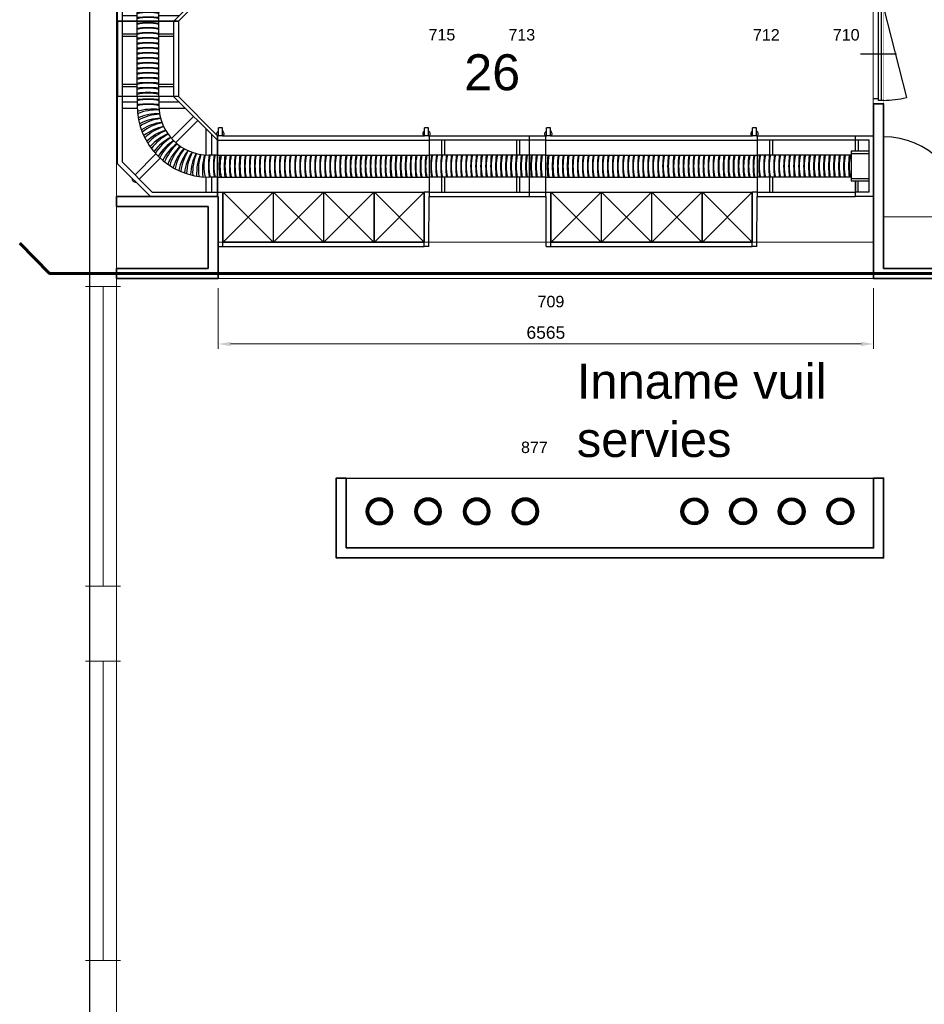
# Model space of a CAD drawing. Header units: millimetres. Extents: x 251300 to 581040, y -9130 to 111283.
# Tile 2 of 57: x 251415 to 260476, y 20826 to 30687. Entities that reach past the tile are written whole.
import ezdxf
from ezdxf.enums import TextEntityAlignment as Align

# ---------------------------------------------------------------- set-up
doc = ezdxf.new("R2010")
doc.units = ezdxf.units.MM
doc.set_wipeout_variables(frame=1)
for name, color, linetype in [('0002APP_1', 2, 'Continuous'), ('al73ren-0', 251, 'Continuous'), ('al73ren-1', 7, 'Continuous')]:
    doc.layers.add(name, color=color, linetype=linetype)
for name, color, linetype, lineweight in [('ALN_L73.10_Apparaten', 7, 'Continuous', 20), ('APPARAAT1', 2, 'Continuous', 25), ('APPARAAT2', 1, 'Continuous', 20), ('APPARAAT5', 7, 'Continuous', 5), ('BB Brandscheiding 30  min.', 210, 'WBDBO_030', 60), ('BWK ALGEMEEN', 1, 'Continuous', 25), ('BWK MUREN', 3, 'Continuous', 35), ('POSITIENUMMER', 141, 'Continuous', 20), ('TEKST PS', 10, 'Continuous', 9), ('X-L21_C_buitenwanden', 7, 'Continuous', 30), ('X-L22_C_binnenwand', 7, 'Continuous', 13), ('X-L32_C_binnenwandopeningen', 1, 'Continuous', 5), ('X-T22_C_ruimtelabel', 7, 'Continuous', 5)]:
    doc.layers.add(name, color=color, linetype=linetype, lineweight=lineweight)
doc.styles.add('DVD_Standaard_35', font='arial.ttf', dxfattribs={"height": 3.5})
doc.styles.add('PS', font='arial.ttf')
doc.styles.get("Standard").update_dxf_attribs({"font": 'arial.ttf'})
doc.linetypes.add('WBDBO_030', pattern='A,35,-7.5,["X",DVD_Standaard_35,S=1,R=0,X=-2,Y=-1.75],-7.5', length=50)
doc.dimstyles.new('PS Standaard', dxfattribs={"dimscale": 20, "dimtxt": 2.5, "dimasz": 2.5, "dimexe": 1, "dimexo": 2, "dimgap": 1, "dimtad": 1, "dimtih": 1, "dimtoh": 1, "dimdec": 0, "dimrnd": 5, "dimzin": 0, "dimdsep": 46, "dimtxsty": 'PS', "dimcen": -0.25, "dimdle": 1, "dimclrd": 256, "dimclre": 256, "dimclrt": 7, "dimadec": 0, "dimazin": 0, "dimtfac": 1, "dimtdec": 0, "dimtofl": 0, "dimtmove": 1, "dimatfit": 3, "dimfxl": 1, "dimtfillclr": 256, "dimtolj": 1, "dimtzin": 0, "dimlwd": 9, "dimlwe": 9, "dimarcsym": 0})

# ---------------------------------------------------------------- blocks, each defined once
blk = doc.blocks.new('DVDVB_32_-S-_Raam')
at = {"linetype": 'Continuous', "lineweight": 13}
blk.add_wipeout([(0, 0.5), (1, 0.5), (1, -0.5), (0, -0.5)], dxfattribs=at)
at = {"color": 1, "linetype": 'ByBlock', "lineweight": -2}
for p, q in [((0, -0.5), (0, 0.5)), ((1, -0.5), (1, 0.5)), ((0, 0), (1, 0))]:
    blk.add_line(p, q, dxfattribs=at)
blk = doc.blocks.new('DVDVB_32_-S-_DubbelDeur')
at = {"linetype": 'Continuous', "lineweight": 13}
blk.add_wipeout([(0, -0.5), (1, -0.5), (1, 0.5), (0, 0.5)], dxfattribs=at)
at = {"color": 0, "linetype": 'ByBlock', "lineweight": -2}
for p, q in [((0, -0.5), (0, 0.5)), ((1, -0.5), (1, 0.5)), ((0, 0), (1, 0))]:
    blk.add_line(p, q, dxfattribs=at)
blk = doc.blocks.new('*U16')
at = {"layer": 'BWK ALGEMEEN'}
for p, q in [((35, 0), (936.8, 229)), ((1000, 0), (0, 0)), ((1000, -100), (0, -100))]:
    blk.add_line(p, q, dxfattribs=at)
blk.add_arc((22, 0), 943, 0, 14.05738, dxfattribs=at)
blk.add_wipeout([(1000, 0), (1000, -100), (0, -100), (0, 0)]).dxf.layer = 'BWK ALGEMEEN'
for p, q in [((500, -230.6), (500, 130.6)), ((0, 0), (0, -100)), ((35, 0), (35, -50)), ((965, 0), (965, -50)), ((1000, 0), (1000, -100)), ((965, -20), (35, -20)), ((965, -50), (35, -50)), ((50, -50), (50, -100)), ((950, -50), (950, -100))]:
    blk.add_line(p, q, dxfattribs=at)
blk = doc.blocks.new('POSITIENUMMER')
at = {"layer": 'POSITIENUMMER', "style": 'PS', "flags": 1}
for tag, p in [('MERK-TYPE', (-1.22, -6.81)), ('AFMETINGEN', (-1.22, -10.86)), ('OMSCHRIJVING', (-1.22, -14.79)), ('OPMERKINGEN', (-1.22, -18.98))]:
    blk.add_attdef(tag, p, '', height=2.8, dxfattribs=at)
blk.add_wipeout([(-5.03, 0), (-5.03, 0.11), (-5.02, 0.2), (-5, 0.34), (-4.97, 0.48), (-4.93, 0.6), (-4.86, 0.76), (-4.78, 0.92), (-4.69, 1.07), (-4.6, 1.2), (-4.54, 1.27), (-4.48, 1.34), (-4.43, 1.4), (-4.35, 1.49), (-4.26, 1.57), (-4.18, 1.64), (-4.07, 1.73), (-3.91, 1.86), (-3.77, 1.95), (-3.62, 2.05), (-3.49, 2.12), (-3.31, 2.22), (-3.18, 2.29), (-3.02, 2.36), (-2.86, 2.43), (-2.72, 2.48), (-2.53, 2.55), (-2.36, 2.61), (-2.17, 2.66), (-2, 2.71), (-1.73, 2.77), (-1.53, 2.81), (-1.37, 2.84), (-1.13, 2.88), (-0.93, 2.9), (-0.73, 2.92), (-0.52, 2.93), (-0.28, 2.95), (-0.09, 2.95), (0.17, 2.95), (0.35, 2.94), (0.58, 2.93), (0.78, 2.91), (1, 2.89), (1.15, 2.87), (1.32, 2.85), (1.47, 2.82), (1.68, 2.78), (1.88, 2.74), (2.01, 2.7), (2.16, 2.67), (2.37, 2.6), (2.54, 2.55), (2.65, 2.51), (2.78, 2.46), (2.91, 2.41), (3.05, 2.34), (3.21, 2.27), (3.32, 2.22), (3.46, 2.14), (3.61, 2.06), (3.73, 1.98), (3.85, 1.9), (4, 1.79), (4.11, 1.7), (4.21, 1.62), (4.33, 1.5), (4.43, 1.4), (4.53, 1.29), (4.62, 1.17), (4.69, 1.06), (4.77, 0.94), (4.83, 0.83), (4.89, 0.7), (4.93, 0.6), (4.97, 0.47), (4.99, 0.38), (5.02, 0.23), (5.03, 0.13), (5.03, 0.07), (5.03, 0.04), (5.03, -0.07), (5.02, -0.18), (5.02, -0.17), (5.01, -0.3), (4.96, -0.48), (4.92, -0.62), (4.88, -0.73), (4.79, -0.9), (4.74, -0.99), (4.69, -1.08), (4.62, -1.17), (4.52, -1.29), (4.44, -1.39), (4.37, -1.46), (4.28, -1.55), (4.2, -1.63), (4.05, -1.75), (3.95, -1.83), (3.83, -1.91), (3.65, -2.03), (3.52, -2.11), (3.37, -2.19), (3.23, -2.26), (3.12, -2.32), (2.93, -2.4), (2.81, -2.45), (2.67, -2.5), (2.5, -2.56), (2.26, -2.63), (2.12, -2.68), (1.9, -2.73), (1.71, -2.78), (1.55, -2.81), (1.41, -2.83), (1.28, -2.85), (1.11, -2.88), (0.84, -2.91), (0.68, -2.92), (0.46, -2.94), (0.29, -2.95), (0.1, -2.95), (-0.12, -2.95), (-0.33, -2.94), (-0.56, -2.93), (-0.83, -2.91), (-1.09, -2.88), (-1.3, -2.85), (-1.58, -2.8), (-1.83, -2.75), (-2.05, -2.69), (-2.13, -2.67), (-2.15, -2.67), (-2.41, -2.59), (-2.61, -2.52), (-2.79, -2.45), (-2.94, -2.39), (-3.08, -2.33), (-3.25, -2.25), (-3.37, -2.19), (-3.5, -2.12), (-3.64, -2.04), (-3.76, -1.96), (-3.89, -1.87), (-3.97, -1.81), (-4.08, -1.73), (-4.15, -1.67), (-4.32, -1.51), (-4.48, -1.35), (-4.55, -1.26), (-4.64, -1.14), (-4.73, -1), (-4.79, -0.9), (-4.86, -0.77), (-4.91, -0.65), (-4.94, -0.55), (-4.97, -0.44), (-5.01, -0.28), (-5.02, -0.19), (-5.03, -0.07)]).dxf.layer = 'POSITIENUMMER'
at = {"layer": 'POSITIENUMMER'}
blk.add_attdef('POS', text='', height=2.3, dxfattribs=at).set_placement((0, 0), align=Align.MIDDLE)
blk = doc.blocks.new('4k tussen')
at = {"layer": 'al73ren-0', "linetype": 'Continuous'}
for p, q in [((-14142.1, 10008.1), (-14142.1, 9398.1)), ((-12022.1, 9963.1), (-14142.1, 9963.1)), ((-14134.6, 10008.1), (-14094.6, 10008.1)), ((-12069.6, 10008.1), (-12029.6, 10008.1)), ((-12022.1, 10008.1), (-12022.1, 9963.1)), ((-12022.1, 9963.1), (-12022.1, 9443.1)), ((-12022.1, 9813.1), (-14142.1, 9813.1)), ((-12022.1, 9593.1), (-14142.1, 9593.1)), ((-14142.1, 9443.1), (-14092.1, 9443.1)), ((-12072.1, 9443.1), (-14092.1, 9443.1)), ((-14092.1, 8898.1), (-14092.1, 9443.1)), ((-12072.1, 9443.1), (-12072.1, 8898.1)), ((-12022.1, 9443.1), (-12072.1, 9443.1)), ((-12022.1, 9443.1), (-12022.1, 9398.1)), ((-12072.1, 8943.1), (-14092.1, 8943.1))]:
    blk.add_line(p, q, dxfattribs=at)
at = {"layer": 'al73ren-0'}
for points in [[(-13592.1, 9443.1), (-14092.1, 9443.1), (-14092.1, 8943.1), (-13592.1, 8943.1), (-13592.1, 9443.1), (-14092.1, 8943.1), (-13592.1, 8943.1), (-14092.1, 9443.1)], [(-13087.1, 9443.1), (-13587.1, 9443.1), (-13587.1, 8943.1), (-13087.1, 8943.1), (-13087.1, 9443.1), (-13587.1, 8943.1), (-13087.1, 8943.1), (-13587.1, 9443.1)], [(-12582.1, 9443.1), (-13082.1, 9443.1), (-13082.1, 8943.1), (-12582.1, 8943.1), (-12582.1, 9443.1), (-13082.1, 8943.1), (-12582.1, 8943.1), (-13082.1, 9443.1)], [(-12077.1, 9443.1), (-12577.1, 9443.1), (-12577.1, 8943.1), (-12077.1, 8943.1), (-12077.1, 9443.1), (-12577.1, 8943.1), (-12077.1, 8943.1), (-12577.1, 9443.1)]]:
    blk.add_lwpolyline(points, dxfattribs=at)
at = {"layer": 'al73ren-0', "linetype": 'Continuous'}
for centre, radius, start, end in [((-14114.6, 10028.1), 35, 124.8499, 214.8499), ((-14114.6, 10028.1), 35, 325.1501, 55.1501), ((-12049.6, 10028.1), 35, 124.8499, 214.8499), ((-12049.6, 10028.1), 35, 325.1501, 55.1501), ((-14604.2, 9703.1), 495, 347.16041, 12.83959), ((-15074.2, 9703.1), 970, 353.48853, 6.51147), ((-14554.2, 9703.1), 495, 347.16041, 12.83959), ((-15024.2, 9703.1), 970, 353.48853, 6.51147), ((-14504.2, 9703.1), 495, 347.16041, 12.83959), ((-14974.2, 9703.1), 970, 353.48853, 6.51147), ((-14454.2, 9703.1), 495, 347.16041, 12.83959), ((-14924.2, 9703.1), 970, 353.48853, 6.51147), ((-14404.2, 9703.1), 495, 347.16041, 12.83959), ((-14874.2, 9703.1), 970, 353.48853, 6.51147), ((-14354.2, 9703.1), 495, 347.16041, 12.83959), ((-14824.2, 9703.1), 970, 353.48853, 6.51147), ((-14304.2, 9703.1), 495, 347.16041, 12.83959), ((-14774.2, 9703.1), 970, 353.48853, 6.51147), ((-14254.2, 9703.1), 495, 347.16041, 12.83959), ((-14723, 9703.1), 970, 353.48853, 6.51147), ((-14203, 9703.1), 495, 347.16041, 12.83959), ((-14673, 9703.1), 970, 353.48853, 6.51147), ((-14153, 9703.1), 495, 347.16041, 12.83959), ((-14623, 9703.1), 970, 353.48853, 6.51147), ((-14103, 9703.1), 495, 347.16041, 12.83959), ((-14573, 9703.1), 970, 353.48853, 6.51147), ((-14053, 9703.1), 495, 347.16041, 12.83959), ((-14523, 9703.1), 970, 353.48853, 6.51147), ((-14003, 9703.1), 495, 347.16041, 12.83959), ((-14473, 9703.1), 970, 353.48853, 6.51147), ((-13953, 9703.1), 495, 347.16041, 12.83959), ((-14423, 9703.1), 970, 353.48853, 6.51147), ((-13903, 9703.1), 495, 347.16041, 12.83959), ((-14373, 9703.1), 970, 353.48853, 6.51147), ((-13853, 9703.1), 495, 347.16041, 12.83959), ((-14323, 9703.1), 970, 353.48853, 6.51147), ((-13803, 9703.1), 495, 347.16041, 12.83959), ((-14273, 9703.1), 970, 353.48853, 6.51147), ((-14273, 9703.1), 970, 353.48853, 6.51147), ((-13749.2, 9703.1), 495, 347.16041, 12.83959), ((-14218, 9703.1), 970, 353.48853, 6.51147), ((-13698, 9703.1), 495, 347.16041, 12.83959), ((-14168, 9703.1), 970, 353.48853, 6.51147), ((-13648, 9703.1), 495, 347.16041, 12.83959), ((-14118, 9703.1), 970, 353.48853, 6.51147), ((-13598, 9703.1), 495, 347.16041, 12.83959), ((-14068, 9703.1), 970, 353.48853, 6.51147), ((-13548, 9703.1), 495, 347.16041, 12.83959), ((-14018, 9703.1), 970, 353.48853, 6.51147), ((-13498, 9703.1), 495, 347.16041, 12.83959), ((-13968, 9703.1), 970, 353.48853, 6.51147), ((-13448, 9703.1), 495, 347.16041, 12.83959), ((-13918, 9703.1), 970, 353.48853, 6.51147), ((-13398, 9703.1), 495, 347.16041, 12.83959), ((-13868, 9703.1), 970, 353.48853, 6.51147), ((-13348, 9703.1), 495, 347.16041, 12.83959), ((-13818, 9703.1), 970, 353.48853, 6.51147), ((-13298, 9703.1), 495, 347.16041, 12.83959), ((-13768, 9703.1), 970, 353.48853, 6.51147), ((-13768, 9703.1), 970, 353.48853, 6.51147), ((-13244.2, 9703.1), 495, 347.16041, 12.83959), ((-13714.2, 9703.1), 970, 353.48853, 6.51147), ((-13194.2, 9703.1), 495, 347.16041, 12.83959), ((-13664.2, 9703.1), 970, 353.48853, 6.51147), ((-13144.2, 9703.1), 495, 347.16041, 12.83959), ((-13614.2, 9703.1), 970, 353.48853, 6.51147), ((-13094.2, 9703.1), 495, 347.16041, 12.83959), ((-13564.2, 9703.1), 970, 353.48853, 6.51147), ((-13044.2, 9703.1), 495, 347.16041, 12.83959), ((-13514.2, 9703.1), 970, 353.48853, 6.51147), ((-12994.2, 9703.1), 495, 347.16041, 12.83959), ((-13464.2, 9703.1), 970, 353.48853, 6.51147), ((-12944.2, 9703.1), 495, 347.16041, 12.83959), ((-13414.2, 9703.1), 970, 353.48853, 6.51147), ((-12894.2, 9703.1), 495, 347.16041, 12.83959), ((-13364.2, 9703.1), 970, 353.48853, 6.51147), ((-12844.2, 9703.1), 495, 347.16041, 12.83959), ((-13314.2, 9703.1), 970, 353.48853, 6.51147), ((-12794.2, 9703.1), 495, 347.16041, 12.83959), ((-13264.2, 9703.1), 970, 353.48853, 6.51147), ((-12744.2, 9703.1), 495, 347.16041, 12.83959), ((-13212.1, 9703.1), 970, 353.48853, 6.51147), ((-12694.2, 9703.1), 495, 347.16041, 12.83959), ((-13164.2, 9703.1), 970, 353.48853, 6.51147), ((-12644.2, 9703.1), 495, 347.16041, 12.83959), ((-13114.2, 9703.1), 970, 353.48853, 6.51147), ((-12594.2, 9703.1), 495, 347.16041, 12.83959), ((-13062.1, 9703.1), 970, 353.48853, 6.51147), ((-12544.2, 9703.1), 495, 347.16041, 12.83959), ((-13012.1, 9703.1), 970, 353.48853, 6.51147)]:
    blk.add_arc(centre, radius, start, end, dxfattribs=at)
at = {"layer": 'al73ren-1', "linetype": 'Continuous'}
for p, q in [((-14134.6, 10008.1), (-14134.6, 10088.1)), ((-14134.6, 10088.1), (-14094.6, 10088.1)), ((-14094.6, 10008.1), (-14094.6, 10088.1)), ((-12069.6, 10008.1), (-12069.6, 10088.1)), ((-12069.6, 10088.1), (-12029.6, 10088.1)), ((-12029.6, 10008.1), (-12029.6, 10088.1)), ((-14134.6, 10008.1), (-14142.1, 10008.1)), ((-12069.6, 10008.1), (-14094.6, 10008.1)), ((-12022.1, 10008.1), (-12029.6, 10008.1)), ((-14137.1, 8898.1), (-14142.1, 9398.1)), ((-14142.1, 9398.1), (-14142.1, 9398.1)), ((-12027.1, 8898.1), (-12027.1, 9398.1)), ((-14137.1, 8898.1), (-14092.1, 8898.1)), ((-12072.1, 8898.1), (-14092.1, 8898.1)), ((-12027.1, 8898.1), (-12072.1, 8898.1))]:
    blk.add_line(p, q, dxfattribs=at)
blk = doc.blocks.new('keerdeel')
at = {"layer": 'al73ren-0', "linetype": 'Continuous'}
for p, q in [((4141.7, 6008.1), (4141.7, 5853.1)), ((4141.7, 6008.1), (4141.7, 5963.1)), ((4281.7, 5963.1), (4141.7, 5963.1)), ((4145.7, 5853.1), (4145.7, 5963.1)), ((4170.7, 5963.1), (4170.7, 5853.1)), ((4281.7, 5443.1), (4281.7, 5963.1)), ((4141.7, 5553.1), (4141.7, 5398.1)), ((4145.7, 5553.1), (4145.7, 5443.1)), ((4170.7, 5443.1), (4170.7, 5553.1)), ((4281.7, 5443.1), (4141.7, 5443.1))]:
    blk.add_line(p, q, dxfattribs=at)
at = {"layer": 'al73ren-0'}
for p, q in [((4281.7, 5853.1), (4101.7, 5853.1)), ((4101.7, 5853.1), (4101.7, 5553.1)), ((4281.7, 5828.1), (4101.7, 5828.1)), ((4281.7, 5578.1), (4101.7, 5578.1)), ((4281.7, 5553.1), (4101.7, 5553.1))]:
    blk.add_line(p, q, dxfattribs=at)
at = {"layer": 'al73ren-1', "linetype": 'Continuous'}
for p, q in [((4141.7, 6008.1), (4326.7, 6008.1)), ((4326.7, 6008.1), (4326.7, 5398.1)), ((4326.7, 5398.1), (4141.7, 5398.1))]:
    blk.add_line(p, q, dxfattribs=at)
blk = doc.blocks.new('A$C9f759018')
at = {"linetype": 'Continuous'}
for p, q in [((0, 392.5), (1, 392.5)), ((392.5, 0), (392.5, 1))]:
    blk.add_line(p, q, dxfattribs=at)
at = {"layer": 'al73ren-0', "linetype": 'Continuous'}
for p, q in [((0, 1002.5), (0, 392.5)), ((655.1, 957.5), (0, 957.5)), ((57.5, 957.5), (57.5, 807.5)), ((117.5, 806.9), (117.5, 957.5)), ((957.5, 655.1), (655.1, 957.5)), ((0, 807.5), (87.5, 807.5)), ((785.1, 827.5), (575, 617.4)), ((617.4, 575), (827.5, 785.1)), ((957.5, 0), (957.5, 655.1)), ((0, 587.5), (87.5, 587.5)), ((57.5, 587.5), (57.5, 381.6)), ((117.5, 321.6), (117.5, 586.6)), ((0, 437.5), (1.6, 437.5)), ((1.6, 437.5), (437.5, 1.6)), ((419.2, 461.6), (198.3, 240.8)), ((240.8, 198.3), (461.6, 419.2)), ((586.6, 117.5), (321.6, 117.5)), ((957.5, 117.5), (806.9, 117.5)), ((381.6, 57.5), (587.5, 57.5)), ((437.5, 1.6), (437.5, 0)), ((587.5, 0), (587.5, 87.5)), ((807.5, 0), (807.5, 87.5)), ((807.5, 57.5), (957.5, 57.5)), ((392.5, 0), (1002.5, 0))]:
    blk.add_line(p, q, dxfattribs=at)
for centre, radius, start, end in [((-457.5, 695), 495, 347.16041, 12.83959), ((-457.5, 695), 495, 347.16041, 12.83959), ((-927.5, 695), 970, 353.48853, 6.51147), ((-407.5, 695), 495, 347.16041, 12.83959), ((-877.5, 695), 970, 353.48853, 6.51147), ((87.5, 87.5), 720, 0, 90), ((-357.5, 695), 495, 347.16041, 12.83959), ((-342.5, 734.9), 495, 342.16041, 7.83959), ((-302.6, 731.5), 495, 342.16041, 7.83959), ((-284.2, 770), 495, 337.16041, 2.83959), ((822.2, 822.2), 35, 355.0052, 94.9948), ((-244.8, 763), 495, 337.16041, 2.83959), ((-223.1, 799.7), 495, 332.16041, 357.83959), ((-184.5, 789.4), 495, 332.16041, 357.83959), ((-159.6, 824.1), 495, 327.16041, 352.83959), ((-122, 810.4), 495, 327.16041, 352.83959), ((-94.3, 842.8), 495, 322.16041, 347.83959), ((-58, 825.9), 495, 322.16041, 347.83959), ((-27.5, 855.8), 495, 317.16041, 342.83959), ((7.1, 835.8), 495, 317.16041, 342.83959), ((40.1, 862.9), 495, 312.16041, 337.83959), ((72.9, 839.9), 495, 312.16041, 337.83959), ((108.1, 864), 495, 307.16041, 332.83959), ((138.7, 838.3), 495, 307.16041, 332.83959), ((175.9, 859.3), 495, 302.16041, 327.83959), ((87.5, 87.5), 500, 0, 90), ((204.2, 831), 495, 302.16041, 327.83959), ((243, 848.6), 495, 297.16041, 322.83959), ((268.7, 818), 495, 297.16041, 322.83959), ((309, 832.2), 495, 292.16041, 317.83959), ((331.9, 799.4), 495, 292.16041, 317.83959), ((373.3, 810), 495, 287.16041, 312.83959), ((393.3, 775.4), 495, 287.16041, 312.83959), ((435.4, 782.4), 495, 282.16041, 307.83959), ((494.8, 749.4), 495, 277.16041, 302.83959), ((452.3, 746.1), 495, 282.16041, 307.83959), ((508.5, 711.8), 495, 277.16041, 302.83959), ((551.2, 711.4), 495, 272.16041, 297.83959), ((604, 668.6), 495, 267.16041, 292.83959), ((561.5, 672.7), 495, 272.16041, 297.83959), ((652.9, 621.3), 495, 262.16041, 287.83959), ((611, 629.2), 495, 267.16041, 292.83959), ((695.4, 574.7), 495, 257.16041, 282.83959), ((695.4, 1044.7), 970, 263.48853, 276.51147), ((695.4, 524.7), 495, 257.16041, 282.83959), ((695.4, 994.7), 970, 263.48853, 276.51147)]:
    blk.add_arc(centre, radius, start, end, dxfattribs=at)
at = {"layer": 'al73ren-1', "linetype": 'Continuous'}
for p, q in [((0, 1002.5), (673.7, 1002.5)), ((1002.5, 673.7), (673.7, 1002.5)), ((1002.5, 673.7), (1002.5, 0)), ((392.5, 1), (1, 392.5))]:
    blk.add_line(p, q, dxfattribs=at)
blk = doc.blocks.new('A$C89915ead')
at = {"layer": 'al73ren-0', "linetype": 'Continuous'}
for p, q in [((0, 753.8), (610, 753.8)), ((45, 753.8), (45, 0)), ((195, 753.8), (195, 139.5)), ((415, 753.8), (415, 139.5)), ((565, 0), (565, 753.8)), ((45, 655.8), (195, 655.8)), ((195, 630.8), (45, 630.8)), ((415, 655.8), (565, 655.8)), ((565, 630.8), (415, 630.8)), ((45, 152), (195, 152)), ((195, 127), (45, 127)), ((195, 139.5), (195, 0)), ((415, 152), (565, 152)), ((415, 139.5), (415, 0)), ((565, 127), (415, 127)), ((0, 0), (610, 0))]:
    blk.add_line(p, q, dxfattribs=at)
for centre, radius, start, end in [((305, 1214.5), 495, 257.16041, 282.83959), ((305, 1684.5), 970, 263.48853, 276.51147), ((305, 1164.5), 495, 257.16041, 282.83959), ((305, 1634.5), 970, 263.48853, 276.51147), ((305, 1114.5), 495, 257.16041, 282.83959), ((305, 1584.5), 970, 263.48853, 276.51147), ((305, 1064.5), 495, 257.16041, 282.83959), ((305, 1534.5), 970, 263.48853, 276.51147), ((305, 1014.5), 495, 257.16041, 282.83959), ((305, 1484.5), 970, 263.48853, 276.51147), ((305, 964.5), 495, 257.16041, 282.83959), ((305, 1434.5), 970, 263.48853, 276.51147), ((305, 914.5), 495, 257.16041, 282.83959), ((305, 1384.5), 970, 263.48853, 276.51147), ((305, 864.5), 495, 257.16041, 282.83959), ((305, 1334.5), 970, 263.48853, 276.51147), ((305, 814.5), 495, 257.16041, 282.83959), ((305, 1284.5), 970, 263.48853, 276.51147), ((305, 764.5), 495, 257.16041, 282.83959), ((305, 1234.5), 970, 263.48853, 276.51147), ((305, 714.5), 495, 257.16041, 282.83959), ((305, 1184.5), 970, 263.48853, 276.51147), ((305, 664.5), 495, 257.16041, 282.83959), ((305, 1134.5), 970, 263.48853, 276.51147), ((305, 614.5), 495, 257.16041, 282.83959), ((305, 1084.5), 970, 263.48853, 276.51147), ((305, 564.5), 495, 257.16041, 282.83959), ((305, 1034.5), 970, 263.48853, 276.51147), ((305, 514.5), 495, 257.16041, 282.83959), ((305, 984.5), 970, 263.48853, 276.51147)]:
    blk.add_arc(centre, radius, start, end, dxfattribs=at)
at = {"layer": 'al73ren-1', "linetype": 'Continuous'}
for p, q in [((0, 0), (0, 753.8)), ((610, 0), (610, 753.8))]:
    blk.add_line(p, q, dxfattribs=at)
blk = doc.blocks.new('*D118')
at = {"layer": 'APPARAAT1', "linetype": 'Continuous', "lineweight": 9, "transparency": 16777216}
for p, q in [((253402.4, 27996.6), (253402.4, 27389.4)), ((259967.7, 27996.6), (259967.7, 27389.4)), ((253527.4, 27439.4), (259842.7, 27439.4))]:
    blk.add_line(p, q, dxfattribs=at)
at = {"layer": 'APPARAAT1', "transparency": 16777216}
for points in [[(253527.4, 27460.2), (253527.4, 27418.5), (253402.4, 27439.4)], [(259842.7, 27460.2), (259842.7, 27418.5), (259967.7, 27439.4)]]:
    blk.add_solid(points, dxfattribs=at)
at = {"layer": 'Defpoints', "color": 0, "transparency": 16777216}
for p in [(253402.4, 28096.6), (259967.7, 28096.6), (259967.7, 27439.4)]:
    blk.add_point(p, dxfattribs=at)
at = {"layer": 'APPARAAT1', "color": 7, "transparency": 16777216, "insert": (256685, 27553.2), "char_height": 125, "attachment_point": 5, "style": 'PS'}
blk.add_mtext('\\A1;6565', dxfattribs=at)
blk = doc.blocks.new('*U187')
at = {"layer": 'APPARAAT1'}
blk.add_lwpolyline([(-1000, -700), (-1000, 0), (4282.7, 0), (4282.7, -700)], close=True, dxfattribs=at)
blk = doc.blocks.new('-AFVLTON')
at = {"layer": 'APPARAAT1'}
blk.add_circle((0, 0), 135, dxfattribs=at)
at = {"layer": 'APPARAAT2'}
blk.add_circle((0, 0), 105, dxfattribs=at)
at = {"layer": 'APPARAAT5'}
for radius in [130, 125, 120, 115, 110]:
    blk.add_circle((0, 0), radius, dxfattribs=at)

msp = doc.modelspace()

# ---------------------------------------------------------------- linework, layer by layer
at = {"layer": 'al73ren-0', "linetype": 'Continuous'}
for p, q in [((255517.4, 29524.7), (255517.4, 28914.7)), ((256517.4, 29524.7), (256517.4, 28914.7)), ((258802.4, 29524.7), (258802.4, 28914.7)), ((256682.4, 29479.7), (255517.4, 29479.7)), ((255644.4, 29329.7), (255644.4, 29479.7)), ((255669.4, 29479.7), (255669.4, 29329.7)), ((256394.4, 29329.7), (256394.4, 29479.7)), ((256419.4, 29479.7), (256419.4, 29329.7)), ((259782.7, 29479.7), (258802.4, 29479.7)), ((258929.4, 29329.7), (258929.4, 29479.7)), ((258954.4, 29479.7), (258954.4, 29329.7)), ((255656.9, 29329.7), (255517.4, 29329.7)), ((256682.4, 29329.7), (255656.9, 29329.7)), ((258941.9, 29329.7), (258802.4, 29329.7)), ((259742.7, 29329.7), (258941.9, 29329.7)), ((255656.9, 29109.7), (255517.4, 29109.7)), ((255644.4, 28959.7), (255644.4, 29109.7)), ((256682.4, 29109.7), (255656.9, 29109.7)), ((255669.4, 29109.7), (255669.4, 28959.7)), ((256394.4, 28959.7), (256394.4, 29109.7)), ((256419.4, 29109.7), (256419.4, 28959.7)), ((258941.9, 29109.7), (258802.4, 29109.7)), ((258929.4, 28959.7), (258929.4, 29109.7)), ((259742.7, 29109.7), (258941.9, 29109.7)), ((258954.4, 29109.7), (258954.4, 28959.7)), ((255517.4, 28959.7), (256682.4, 28959.7)), ((258802.4, 28959.7), (259782.7, 28959.7))]:
    msp.add_line(p, q, dxfattribs=at)
for centre, radius, start, end in [((256501.9, 29219.7), 970, 173.48853, 186.51147), ((256031.9, 29219.7), 495, 167.16041, 192.83959), ((256551.9, 29219.7), 970, 173.48853, 186.51147), ((256081.9, 29219.7), 495, 167.16041, 192.83959), ((256601.9, 29219.7), 970, 173.48853, 186.51147), ((256131.9, 29219.7), 495, 167.16041, 192.83959), ((256651.9, 29219.7), 970, 173.48853, 186.51147), ((256181.9, 29219.7), 495, 167.16041, 192.83959), ((256701.9, 29219.7), 970, 173.48853, 186.51147), ((256231.9, 29219.7), 495, 167.16041, 192.83959), ((256751.9, 29219.7), 970, 173.48853, 186.51147), ((256281.9, 29219.7), 495, 167.16041, 192.83959), ((256801.9, 29219.7), 970, 173.48853, 186.51147), ((256331.9, 29219.7), 495, 167.16041, 192.83959), ((256851.9, 29219.7), 970, 173.48853, 186.51147), ((256381.9, 29219.7), 495, 167.16041, 192.83959), ((256901.9, 29219.7), 970, 173.48853, 186.51147), ((256431.9, 29219.7), 495, 167.16041, 192.83959), ((256951.9, 29219.7), 970, 173.48853, 186.51147), ((256481.9, 29219.7), 495, 167.16041, 192.83959), ((257001.9, 29219.7), 970, 173.48853, 186.51147), ((256531.9, 29219.7), 495, 167.16041, 192.83959), ((257051.9, 29219.7), 970, 173.48853, 186.51147), ((256581.9, 29219.7), 495, 167.16041, 192.83959), ((257101.9, 29219.7), 970, 173.48853, 186.51147), ((256631.9, 29219.7), 495, 167.16041, 192.83959), ((257151.9, 29219.7), 970, 173.48853, 186.51147), ((256681.9, 29219.7), 495, 167.16041, 192.83959), ((257201.9, 29219.7), 970, 173.48853, 186.51147), ((256731.9, 29219.7), 495, 167.16041, 192.83959), ((257251.9, 29219.7), 970, 173.48853, 186.51147), ((256781.9, 29219.7), 495, 167.16041, 192.83959), ((257301.9, 29219.7), 970, 173.48853, 186.51147), ((256831.9, 29219.7), 495, 167.16041, 192.83959), ((257351.9, 29219.7), 970, 173.48853, 186.51147), ((256881.9, 29219.7), 495, 167.16041, 192.83959), ((257401.9, 29219.7), 970, 173.48853, 186.51147), ((256931.9, 29219.7), 495, 167.16041, 192.83959), ((257451.9, 29219.7), 970, 173.48853, 186.51147), ((256981.9, 29219.7), 495, 167.16041, 192.83959), ((257501.9, 29219.7), 970, 173.48853, 186.51147), ((257031.9, 29219.7), 495, 167.16041, 192.83959), ((257551.9, 29219.7), 970, 173.48853, 186.51147), ((257081.9, 29219.7), 495, 167.16041, 192.83959), ((257601.9, 29219.7), 970, 173.48853, 186.51147), ((257131.9, 29219.7), 495, 167.16041, 192.83959), ((259786.9, 29219.7), 970, 173.48853, 186.51147), ((259316.9, 29219.7), 495, 167.16041, 192.83959), ((259836.9, 29219.7), 970, 173.48853, 186.51147), ((259366.9, 29219.7), 495, 167.16041, 192.83959), ((259886.9, 29219.7), 970, 173.48853, 186.51147), ((259416.9, 29219.7), 495, 167.16041, 192.83959), ((259936.9, 29219.7), 970, 173.48853, 186.51147), ((259466.9, 29219.7), 495, 167.16041, 192.83959), ((259986.9, 29219.7), 970, 173.48853, 186.51147), ((259516.9, 29219.7), 495, 167.16041, 192.83959), ((260036.9, 29219.7), 970, 173.48853, 186.51147), ((259566.9, 29219.7), 495, 167.16041, 192.83959), ((260086.9, 29219.7), 970, 173.48853, 186.51147), ((259616.9, 29219.7), 495, 167.16041, 192.83959), ((260136.9, 29219.7), 970, 173.48853, 186.51147), ((259666.9, 29219.7), 495, 167.16041, 192.83959), ((260186.9, 29219.7), 970, 173.48853, 186.51147), ((259716.9, 29219.7), 495, 167.16041, 192.83959), ((260236.9, 29219.7), 970, 173.48853, 186.51147), ((259766.9, 29219.7), 495, 167.16041, 192.83959), ((260286.9, 29219.7), 970, 173.48853, 186.51147), ((259816.9, 29219.7), 495, 167.16041, 192.83959), ((260336.9, 29219.7), 970, 173.48853, 186.51147), ((259866.9, 29219.7), 495, 167.16041, 192.83959), ((260386.9, 29219.7), 970, 173.48853, 186.51147), ((259916.9, 29219.7), 495, 167.16041, 192.83959), ((260436.9, 29219.7), 970, 173.48853, 186.51147), ((259966.9, 29219.7), 495, 167.16041, 192.83959), ((260486.9, 29219.7), 970, 173.48853, 186.51147), ((260016.9, 29219.7), 495, 167.16041, 192.83959), ((260536.9, 29219.7), 970, 173.48853, 186.51147), ((260066.9, 29219.7), 495, 167.16041, 192.83959), ((260586.9, 29219.7), 970, 173.48853, 186.51147), ((260116.9, 29219.7), 495, 167.16041, 192.83959), ((260636.9, 29219.7), 970, 173.48853, 186.51147), ((260166.9, 29219.7), 495, 167.16041, 192.83959), ((260686.9, 29219.7), 970, 173.48853, 186.51147), ((260216.9, 29219.7), 495, 167.16041, 192.83959)]:
    msp.add_arc(centre, radius, start, end, dxfattribs=at)
at = {"layer": 'al73ren-1', "linetype": 'Continuous'}
for p, q in [((255517.4, 29524.7), (256682.4, 29524.7)), ((258802.4, 29524.7), (259782.7, 29524.7)), ((255517.4, 28914.7), (256682.4, 28914.7)), ((258802.4, 28914.7), (259782.7, 28914.7))]:
    msp.add_line(p, q, dxfattribs=at)
at = {"layer": 'ALN_L73.10_Apparaten'}
for p, q in [((259967.7, 28096.6), (259967.7, 28914.7)), ((253402.4, 28459.7), (253402.4, 28096.6)), ((253402.4, 28459.7), (259967.7, 28459.7)), ((253402.4, 28096.6), (259967.7, 28096.6))]:
    msp.add_line(p, q, dxfattribs=at)
at = {"layer": 'APPARAAT1'}
msp.add_line((259967.7, 28196.6), (259967.7, 28796.6), dxfattribs=at)
at = {"layer": 'BWK MUREN'}
for p, q in [((259967.7, 29844.2), (259967.7, 28096.6)), ((259967.7, 29844.2), (260067.7, 29844.2)), ((260067.7, 28196.6), (264885.7, 28196.6)), ((259967.7, 28096.6), (264985.7, 28096.6))]:
    msp.add_line(p, q, dxfattribs=at)
for points in [[(253402.4, 28814.7), (253402.4, 28914.7), (252384.9, 28914.7), (252384.9, 28814.7), (253302.4, 28814.7)], [(253302.4, 28814.7), (253302.4, 28196.6)], [(253402.4, 28196.6), (253402.4, 28196.6), (253402.4, 28814.7)], [(253302.4, 28196.6), (252384.9, 28196.6), (252384.9, 28096.6), (253402.4, 28096.6), (253402.4, 28196.6)]]:
    msp.add_lwpolyline(points, dxfattribs=at)

# ---------------------------------------------------------------- block references
at = {"xscale": 50, "yscale": 50, "zscale": 50}
for p, values in [((255643.9, 30536), {'POS': '715'}), ((256444.1, 30536), {'POS': '713'}), ((258893.3, 30536), {'POS': '712'}), ((256736, 27864), {'POS': '709'}), ((256570.5, 26404), {'POS': '877'})]:
    msp.add_blockref('POSITIENUMMER', p, dxfattribs=at).add_auto_attribs(values)
at = {"layer": 'al73ren-0', "xscale": -1}
for p in [(241375.3, 19516.6), (244660.3, 19516.6)]:
    msp.add_blockref('4k tussen', p, dxfattribs=at)
at = {"layer": 'al73ren-0'}
msp.add_blockref('keerdeel', (255641, 23516.6), dxfattribs=at)
at = {"layer": 'al73ren-1'}
for p, rotation in [((253397.4, 30671), 90), ((253397.4, 29917.2), 180)]:
    msp.add_blockref('A$C9f759018', p, dxfattribs=dict(at, rotation=rotation))
at = {"layer": 'ALN_L73.10_Apparaten', "rotation": 180}
msp.add_blockref('A$C89915ead', (253004.9, 30671), dxfattribs=at)
at = {"layer": 'APPARAAT2', "rotation": 180}
msp.add_blockref('*U187', (258967.7, 25396.6), dxfattribs=at)
at = {"layer": 'X-L32_C_binnenwandopeningen'}
for name, p, xscale, yscale, rotation in [('DVDVB_32_-S-_DubbelDeur', (261673.7, 28711.6), 1606, 170, 180), ('DVDVB_32_-S-_Raam', (252249.9, 25013.8), 2999.994905, 349.9994056, 90), ('DVDVB_32_-S-_Raam', (252249.9, 21263.8), 2999.994905, 349.9994056, 90)]:
    msp.add_blockref(name, p, dxfattribs=dict(at, xscale=xscale, yscale=yscale, rotation=rotation))

# ---------------------------------------------------------------- texts
at = {"layer": 'TEKST PS', "insert": (256995.4, 27241), "char_height": 350, "width": 2546.168, "attachment_point": 1, "style": 'PS'}
msp.add_mtext('Inname vuil servies', dxfattribs=at)

# ---------------------------------------------------------------- next in the draw order: linework, layer by layer
at = {"color": 0, "linetype": 'ByBlock', "lineweight": -2}
msp.add_line((260067.7, 28711.6), (260067.7, 29514.6), dxfattribs=at)
msp.add_ellipse((260067.7, 28711.6), major_axis=(-567.8, 567.8), ratio=1, start_param=3.926991, end_param=5.497787, dxfattribs=at)
at = {"layer": 'BWK MUREN'}
msp.add_line((260067.7, 29844.2), (260067.7, 28196.6), dxfattribs=at)
msp.add_lwpolyline([(254685, 26096.6), (254685, 25396.6), (259967.7, 25396.6), (259967.7, 26096.6), (260067.7, 26096.6), (260067.7, 25296.6), (254585, 25296.6), (254585, 26096.6), (254685, 26096.6)], dxfattribs=at)
at = {"layer": 'X-L21_C_buitenwanden'}
msp.add_line((252114.9, 36253.8), (252114.9, 12763.8), dxfattribs=at)
at = {"layer": 'X-L22_C_binnenwand'}
msp.add_line((252384.9, 32553.8), (252384.9, 13033.8), dxfattribs=at)

# ---------------------------------------------------------------- next in the draw order: block references
at = {"layer": '0002APP_1', "xscale": -1}
for p in [(255018.2, 25762.4), (255505.4, 25762.4), (255992.6, 25762.4), (256479.8, 25762.4)]:
    msp.add_blockref('-AFVLTON', p, dxfattribs=at)
at = {"layer": '0002APP_1'}
for p in [(258172.9, 25762.4), (258660.1, 25762.4), (259147.4, 25762.4), (259634.6, 25762.4)]:
    msp.add_blockref('-AFVLTON', p, dxfattribs=at)

# ---------------------------------------------------------------- next in the draw order: texts
at = {"layer": 'X-T22_C_ruimtelabel'}
msp.add_text('26', height=360, dxfattribs=at).set_placement((256147.8, 30160.5), align=Align.MIDDLE_CENTER)

# ---------------------------------------------------------------- next in the draw order: dimensions: what is measured, and where the dimension line sits
at = {"layer": 'APPARAAT1'}
dim = msp.add_linear_dim(base=(259967.7, 27439.4), p1=(253402.4, 28096.6), p2=(259967.7, 28096.6), dimstyle='PS Standaard', dxfattribs=at)
dim.commit()
dim.dimension.update_dxf_attribs({"geometry": '*D118', "text_midpoint": (256685, 27553.2)})

# ---------------------------------------------------------------- next in the draw order: block references
at = {"layer": 'BWK ALGEMEEN', "rotation": 270}
msp.add_blockref('*U16', (260067.7, 30844.2), dxfattribs=at)

# ---------------------------------------------------------------- next in the draw order: block references
at = {"xscale": 50, "yscale": 50, "zscale": 50}
msp.add_blockref('POSITIENUMMER', (259693.5, 30536), dxfattribs=at).add_auto_attribs({'POS': '710'})

# ---------------------------------------------------------------- next in the draw order: linework, layer by layer
at = {"layer": 'BB Brandscheiding 30  min.', "ltscale": 0.5}
msp.add_lwpolyline([(297365.1, 33554), (296594.9, 32783.8), (296594.9, 32648.8), (281908.9, 32648.8), (281908.9, 31963.8), (267608.9, 31963.8), (267608.9, 32648.8), (264935.7, 32648.8), (264935.7, 28146.6), (251714.9, 28146.6), (251414.9, 28449.4)], dxfattribs=at)

doc.saveas('drawing.dxf')
